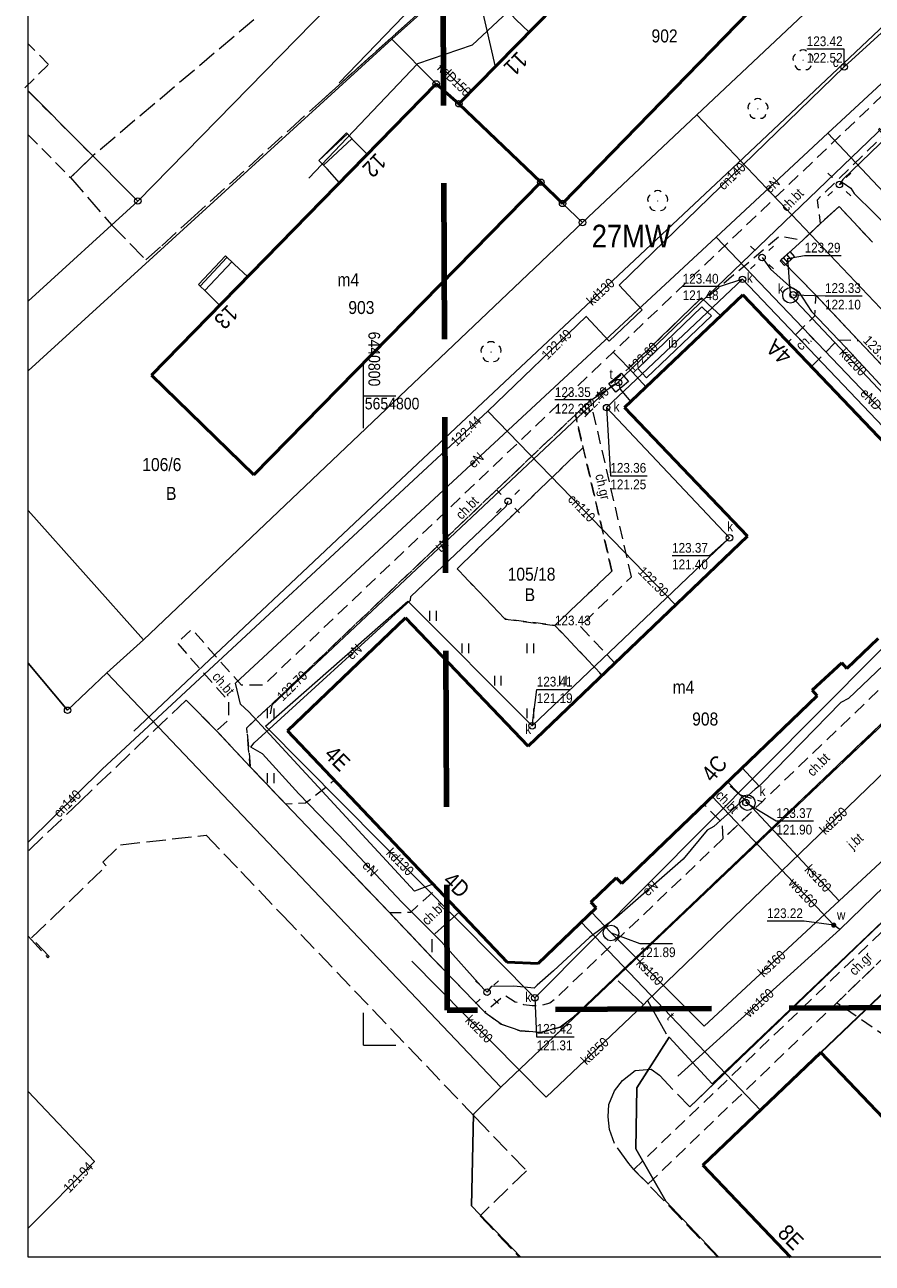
# Model space of a CAD drawing. Extents: x 6439600 to 6443631, y 5654340 to 5654937.
# Tile 26 of 54: x 6440774 to 6440839, y 5654733 to 5654829. Entities that reach past the tile are written whole.
import ezdxf
from ezdxf.enums import TextEntityAlignment as Align

# ---------------------------------------------------------------- set-up
doc = ezdxf.new("R2010")
doc.units = 0
doc.header["$MEASUREMENT"] = 0
for name, pattern in [('1.0_0.5', [1.5, 1, -0.5]), ('1.5_0.5', [2, 1.5, -0.5]), ('2', [0.9, 0.6, -0.3]), ('219-500', [0]), ('PRZER2-1', [3, 2, -1]), ('PRZER3-1', [4, 3, -1])]:
    doc.linetypes.add(name, pattern=pattern)
doc.layers.get('0').update_dxf_attribs({"color": 2, "linetype": 'CONTINUOUS', "lineweight": 5})
for name, color, linetype, lineweight in [('1ramki', 7, 'PRZER2-1', 18), ('Warstwa 63', 7, 'CONTINUOUS', 0), ('z - MPZT', 121, 'PRZER3-1', 18)]:
    doc.layers.add(name, color=color, linetype=linetype, lineweight=lineweight)
for name, color, linetype in [('202-punkt graniczny', 7, 'CONTINUOUS'), ('203-punkt graniczny', 7, 'CONTINUOUS'), ('210-oznaczenie konturu użytku gruntowego', 7, 'CONTINUOUS'), ('211-numer działki ewidencyjnej', 7, 'CONTINUOUS'), ('218-kontur użytku gruntowego', 7, 'CONTINUOUS'), ('219-działka ewidencyjna', 7, 'CONTINUOUS'), ('238-Punkt adresowy budynku', 7, 'CONTINUOUS'), ('312-budynek ewidencyjny', 7, 'CONTINUOUS'), ('312-oznaczenie budynku ewidencyjnego', 7, 'CONTINUOUS'), ('312-oznaczenie budynku ewidencyjnego-Atr117', 7, 'CONTINUOUS'), ('352-schody', 7, 'CONTINUOUS'), ('chodnik', 7, 'CONTINUOUS'), ('chodnik-Atr17', 7, 'CONTINUOUS'), ('drzewo liściaste', 7, 'CONTINUOUS'), ('inna budowla', 7, 'CONTINUOUS'), ('inna budowla-Atr17', 7, 'CONTINUOUS'), ('jezdnia', 7, 'CONTINUOUS'), ('jezdnia-Atr17', 7, 'CONTINUOUS'), ('komora podziemna', 7, 'CONTINUOUS'), ('kratka ściekowa', 7, 'CONTINUOUS'), ('krawężnik', 7, 'CONTINUOUS'), ('latarnia', 7, 'CONTINUOUS'), ('ogrodzenie trwałe', 7, 'CONTINUOUS'), ('pikieta sztuczna', 7, 'CONTINUOUS'), ('pikieta sztuczna-Atr2', 7, 'CONTINUOUS'), ('plac gier i zabaw', 7, 'CONTINUOUS'), ('przewód ciepłowniczy', 7, 'CONTINUOUS'), ('przewód ciepłowniczy-Atr1', 7, 'CONTINUOUS'), ('przewód elektroenergetyczny podziemny', 7, 'CONTINUOUS'), ('przewód elektroenergetyczny podziemny-Atr1', 7, 'CONTINUOUS'), ('przewód kanalizacyjny', 7, 'CONTINUOUS'), ('przewód kanalizacyjny-Atr1', 7, 'CONTINUOUS'), ('przewód telekomunikacyjny podziemny', 7, 'CONTINUOUS'), ('przewód telekomunikacyjny podziemny-Atr1', 7, 'CONTINUOUS'), ('przewód wodociągowy', 7, 'CONTINUOUS'), ('przewód wodociągowy-Atr1', 7, 'CONTINUOUS'), ('rzedna', 7, 'CONTINUOUS'), ('rzedna-Atr2', 7, 'CONTINUOUS'), ('rzedna-Atr3', 7, 'CONTINUOUS'), ('studnia kanalizacyjna', 7, 'CONTINUOUS'), ('studnia kanalizacyjna-Atr17', 7, 'CONTINUOUS'), ('taras', 7, 'CONTINUOUS'), ('trawnik', 7, 'CONTINUOUS'), ('właz do komory lub kanału - okrągły', 7, 'CONTINUOUS'), ('właz do komory lub kanału - okrągły-Atr17', 7, 'CONTINUOUS'), ('Zakres', 7, 'CONTINUOUS'), ('zasuwa lub zawór', 7, 'CONTINUOUS'), ('zasuwa lub zawór-Atr17', 7, 'CONTINUOUS')]:
    doc.layers.add(name, color=color, linetype=linetype)
doc.styles.add('MapaZas', font='geodezja.shx', dxfattribs={"width": 0.9})
doc.linetypes.add('902-500', pattern='A,3.75,0,[1,ksztalty.shx,S=0.5,R=0,X=0,Y=0],3.75', length=7.5)
doc.linetypes.add('OLZ', pattern='A,3,-1,[36,msgB.shx,S=0.008,R=0,X=-0.5,Y=0],3', length=7)

# ---------------------------------------------------------------- blocks, each defined once
blk = doc.blocks.new('202')
at = {"color": 0, "linetype": 'Continuous', "lineweight": 0}
blk.add_circle((0, 0), 0.25, dxfattribs=at)
blk = doc.blocks.new('203')
at = {"linetype": 'Continuous', "lineweight": 0}
h = blk.add_hatch(color=0, dxfattribs=at)
edge = h.paths.add_edge_path()
edge.add_arc((0, 0), 0.045, 0, 360)
blk = doc.blocks.new('OP021')
at = {"linetype": 'Continuous', "lineweight": 13}
h = blk.add_hatch(color=0, dxfattribs=at)
edge = h.paths.add_edge_path()
edge.add_arc((0, 0), 0.05, 0, 360)
at = {"color": 0, "linetype": 'Continuous', "lineweight": 13}
for centre, start, end in [((-0.38, 0.124), 121.308, 202.548), ((0, 0.4), 49.272, 130.728), ((0.38, 0.124), 337.452, 58.692), ((-0.235, -0.324), 193.221, 274.871), ((0.235, -0.324), 265.129, 346.779)]:
    blk.add_arc(centre, 0.4, start, end, dxfattribs=at)
blk = doc.blocks.new('PW01')
at = {"linetype": 'Continuous', "lineweight": 13}
h = blk.add_hatch(color=0, dxfattribs=at)
edge = h.paths.add_edge_path()
edge.add_arc((0, 0), 0.045, 0, 360)
blk = doc.blocks.new('SM01')
at = {"color": 0, "linetype": 'Continuous', "lineweight": 13}
for p, q in [((-0.53, 0.531), (-0.883, 0.884)), ((0.531, 0.531), (0.884, 0.884)), ((-0.53, -0.53), (-0.883, -0.883)), ((0.531, -0.53), (0.884, -0.883))]:
    blk.add_line(p, q, dxfattribs=at)
blk.add_circle((0, 0), 0.25, dxfattribs=at)
blk = doc.blocks.new('US15')
at = {"color": 0, "linetype": 'Continuous', "lineweight": 13}
blk.add_circle((0, 0), 0.25, dxfattribs=at)
blk = doc.blocks.new('US22')
at = {"color": 0, "linetype": 'Continuous', "lineweight": 13}
blk.add_circle((0, 0), 0.25, dxfattribs=at)
blk = doc.blocks.new('US05')
at = {"color": 0, "linetype": 'Continuous', "lineweight": 13}
for p, q in [((-0.525, -0.25), (-0.525, 0.25)), ((-0.525, 0.25), (-0.175, 0.25)), ((-0.175, -0.25), (-0.175, 0.25)), ((-0.175, 0.25), (0.175, 0.25)), ((0.175, -0.25), (0.175, 0.25)), ((0.175, 0.25), (0.525, 0.25)), ((0.525, -0.25), (0.525, 0.25)), ((-0.525, -0.25), (-0.175, -0.25)), ((-0.175, -0.25), (0.175, -0.25)), ((0.175, -0.25), (0.525, -0.25))]:
    blk.add_line(p, q, dxfattribs=at)
blk = doc.blocks.new('US25')
at = {"linetype": 'Continuous', "lineweight": 0}
h = blk.add_hatch(color=0, dxfattribs=at)
edge = h.paths.add_edge_path()
edge.add_arc((0, 0), 0.2, 0, 360)
blk = doc.blocks.new('TU04')
at = {"color": 0, "linetype": 'Continuous', "lineweight": 13}
for p, q in [((0, 0), (0, 0.75)), ((0.5, 0), (0.5, 0.75))]:
    blk.add_line(p, q, dxfattribs=at)

msp = doc.modelspace()

# ---------------------------------------------------------------- linework, layer by layer
at = {"color": 0, "lineweight": 13}
for p, q in [((6440800, 5654797.5), (6440800, 5654802.5)), ((6440800, 5654797.5), (6440800, 5654802.5)), ((6440800, 5654797.5), (6440800, 5654802.5)), ((6440800, 5654800), (6440802.5, 5654800)), ((6440800, 5654800), (6440802.5, 5654800)), ((6440800, 5654800), (6440802.5, 5654800)), ((6440800, 5654750), (6440800, 5654752.5)), ((6440800, 5654750), (6440800, 5654752.5)), ((6440800, 5654750), (6440802.5, 5654750)), ((6440800, 5654750), (6440802.5, 5654750))]:
    msp.add_line(p, q, dxfattribs=at)
at = {"layer": '1ramki', "color": 0, "linetype": 'Continuous', "lineweight": 13}
msp.add_lwpolyline([(6441061.201, 5654733.678), (6440774.191, 5654733.678), (6440774.191, 5654936.883), (6441061.201, 5654936.883)], close=True, dxfattribs=at)
at = {"layer": '218-kontur użytku gruntowego', "color": 3, "linetype": 'Continuous', "lineweight": 13, "flags": 128}
for points in [[(6440782.63, 5654815), (6440820.5, 5654853.67)], [(6440820.5, 5654853.67), (6440782.63, 5654815)], [(6440825.74, 5654848.51), (6440802.18, 5654827.46)], [(6440802.18, 5654827.46), (6440825.74, 5654848.51)], [(6440810.59, 5654746.77), (6440855.91, 5654789.81)], [(6440855.91, 5654789.81), (6440810.59, 5654746.77)], [(6440826.87, 5654747.04), (6440863.53, 5654781.95)], [(6440863.53, 5654781.95), (6440826.87, 5654747.04)], [(6440783.06, 5654781.22), (6440780.25, 5654778.67)], [(6440780.25, 5654778.67), (6440783.06, 5654781.22)], [(6440780.25, 5654778.67), (6440777.22, 5654775.79)], [(6440777.22, 5654775.79), (6440780.25, 5654778.67)], [(6440821.05, 5654746.72), (6440823.54, 5654750.63)], [(6440823.54, 5654750.63), (6440821.05, 5654746.72)], [(6440823.54, 5654750.63), (6440826.87, 5654747.04)], [(6440826.87, 5654747.04), (6440823.54, 5654750.63)], [(6440808.48, 5654744.69), (6440810.59, 5654746.77)], [(6440810.59, 5654746.77), (6440808.48, 5654744.69)], [(6440820.98, 5654742.04), (6440821.05, 5654746.72)], [(6440821.05, 5654746.72), (6440820.98, 5654742.04)], [(6440808.32, 5654737.65), (6440808.48, 5654744.69)], [(6440808.48, 5654744.69), (6440808.32, 5654737.65)], [(6440823.28, 5654738), (6440820.98, 5654742.04)], [(6440820.98, 5654742.04), (6440823.28, 5654738)]]:
    msp.add_lwpolyline(points, dxfattribs=at)
at = {"layer": '218-kontur użytku gruntowego', "color": 3, "linetype": 'Continuous', "lineweight": 13}
for points in [[(6440774.191, 5654801.927), (6440802.18, 5654827.46)], [(6440802.18, 5654827.46), (6440774.191, 5654801.927)], [(6440782.63, 5654815), (6440774.191, 5654807.279)], [(6440774.191, 5654807.279), (6440782.63, 5654815)], [(6440783.06, 5654781.22), (6440774.191, 5654791.166)], [(6440774.191, 5654791.166), (6440783.06, 5654781.22)], [(6440774.191, 5654779.418), (6440777.22, 5654775.79)], [(6440777.22, 5654775.79), (6440774.191, 5654779.418)], [(6440808.32, 5654737.65), (6440812.126, 5654733.678)], [(6440812.126, 5654733.678), (6440808.32, 5654737.65)], [(6440823.28, 5654738), (6440827.366, 5654733.678)], [(6440827.366, 5654733.678), (6440823.28, 5654738)]]:
    msp.add_lwpolyline(points, dxfattribs=at)
at = {"layer": '219-działka ewidencyjna', "color": 3, "linetype": '219-500', "lineweight": 13, "flags": 128}
for points in [[(6440820.5, 5654853.67), (6440782.63, 5654815)], [(6440825.74, 5654848.51), (6440802.18, 5654827.46)], [(6440825.68, 5654821.64), (6440839.94, 5654835.08)], [(6440805.61, 5654824.01), (6440802.18, 5654827.46)], [(6440805.61, 5654824.01), (6440807.36, 5654822.49)], [(6440807.36, 5654822.49), (6440813.66, 5654816.44)], [(6440825.68, 5654821.64), (6440816.87, 5654813.34)], [(6440855.91, 5654789.81), (6440825.68, 5654821.64)], [(6440813.66, 5654816.44), (6440815.34, 5654814.82)], [(6440816.87, 5654813.34), (6440815.34, 5654814.82)], [(6440813.18, 5654809.84), (6440816.87, 5654813.34)], [(6440783.06, 5654781.22), (6440813.18, 5654809.84)], [(6440855.91, 5654789.81), (6440810.59, 5654746.77)], [(6440863.53, 5654781.95), (6440826.87, 5654747.04)], [(6440780.25, 5654778.67), (6440783.06, 5654781.22)], [(6440780.25, 5654778.67), (6440777.22, 5654775.79)], [(6440810.59, 5654746.77), (6440780.25, 5654778.67)], [(6440823.54, 5654750.63), (6440821.05, 5654746.72)], [(6440826.87, 5654747.04), (6440823.54, 5654750.63)], [(6440810.59, 5654746.77), (6440808.48, 5654744.69)], [(6440821.05, 5654746.72), (6440820.98, 5654742.04)], [(6440808.48, 5654744.69), (6440808.32, 5654737.65)], [(6440820.98, 5654742.04), (6440823.28, 5654738)]]:
    msp.add_lwpolyline(points, dxfattribs=at)
at = {"layer": '219-działka ewidencyjna', "color": 3, "linetype": '219-500', "lineweight": 13}
for points in [[(6440774.191, 5654801.927), (6440802.18, 5654827.46)], [(6440774.191, 5654823.477), (6440782.63, 5654815)], [(6440782.63, 5654815), (6440774.191, 5654807.279)], [(6440783.06, 5654781.22), (6440774.191, 5654791.166)], [(6440777.22, 5654775.79), (6440774.191, 5654779.418)], [(6440808.32, 5654737.65), (6440812.126, 5654733.678)], [(6440823.28, 5654738), (6440827.366, 5654733.678)]]:
    msp.add_lwpolyline(points, dxfattribs=at)
at = {"layer": '312-budynek ewidencyjny', "color": 7, "linetype": 'Continuous', "lineweight": 50, "flags": 128}
for points in [[(6440807.36, 5654822.49), (6440829.43, 5654844.97)], [(6440837.38, 5654837.46), (6440815.34, 5654814.82)], [(6440783.68, 5654801.58), (6440805.61, 5654824.01)], [(6440805.61, 5654824.01), (6440807.36, 5654822.49)], [(6440813.66, 5654816.44), (6440807.36, 5654822.49)], [(6440807.36, 5654822.49), (6440813.66, 5654816.44)], [(6440813.66, 5654816.44), (6440791.55, 5654793.93)], [(6440815.34, 5654814.82), (6440813.66, 5654816.44)], [(6440820.12, 5654799.09), (6440829.23, 5654807.77)], [(6440829.23, 5654807.77), (6440846.27, 5654789.93)], [(6440791.55, 5654793.93), (6440783.68, 5654801.58)], [(6440829.59, 5654789.19), (6440820.12, 5654799.09)], [(6440812.68, 5654773.04), (6440829.59, 5654789.19)], [(6440794.15, 5654774.2), (6440803.25, 5654782.9)], [(6440803.25, 5654782.9), (6440812.68, 5654773.04)], [(6440839.65, 5654781.33), (6440837.23, 5654779.02)], [(6440836.84, 5654779.44), (6440834.56, 5654777.33)], [(6440837.23, 5654779.02), (6440836.84, 5654779.44)], [(6440834.95, 5654776.91), (6440819.89, 5654762.46)], [(6440834.56, 5654777.33), (6440834.95, 5654776.91)], [(6440811.06, 5654756.41), (6440794.15, 5654774.2)], [(6440819.46, 5654762.89), (6440817.51, 5654761.01)], [(6440819.89, 5654762.46), (6440819.46, 5654762.89)], [(6440817.93, 5654760.57), (6440813.45, 5654756.3)], [(6440817.51, 5654761.01), (6440817.93, 5654760.57)], [(6440813.45, 5654756.3), (6440811.06, 5654756.41)], [(6440826.13, 5654740.77), (6440835.22, 5654749.44)], [(6440835.22, 5654749.44), (6440850.72, 5654733.22)]]:
    msp.add_lwpolyline(points, dxfattribs=at)
at = {"layer": '312-budynek ewidencyjny', "color": 7, "linetype": 'Continuous', "lineweight": 50}
msp.add_lwpolyline([(6440832.896, 5654733.678), (6440826.13, 5654740.77)], dxfattribs=at)
at = {"layer": '352-schody', "color": 7, "linetype": 'Continuous', "lineweight": 13, "flags": 128}
for points in [[(6440814.89, 5654830.15), (6440812.76, 5654827.99), (6440811.75, 5654828.97), (6440811.14, 5654829.61), (6440813.23, 5654831.75), (6440813.87, 5654831.1)], [(6440814.89, 5654830.15), (6440812.76, 5654827.99), (6440811.75, 5654828.97), (6440811.14, 5654829.61), (6440813.23, 5654831.75), (6440813.87, 5654831.1)], [(6440800.31, 5654818.59), (6440798.16, 5654816.39), (6440797.21, 5654817.48), (6440796.57, 5654818.13), (6440798.7, 5654820.25), (6440799.29, 5654819.61)], [(6440800.31, 5654818.59), (6440798.16, 5654816.39), (6440797.21, 5654817.48), (6440796.57, 5654818.13), (6440798.7, 5654820.25), (6440799.29, 5654819.61)], [(6440791.1, 5654809.17), (6440788.94, 5654806.96), (6440787.94, 5654807.95), (6440787.29, 5654808.57), (6440789.37, 5654810.77), (6440790.04, 5654810.14)], [(6440791.1, 5654809.17), (6440788.94, 5654806.96), (6440787.94, 5654807.95), (6440787.29, 5654808.57), (6440789.37, 5654810.77), (6440790.04, 5654810.14)]]:
    msp.add_lwpolyline(points, close=True, dxfattribs=at)
for points in [[(6440798.782, 5654820.161), (6440796.574, 5654818.126)], [(6440799.121, 5654819.794), (6440796.925, 5654817.77)], [(6440789.494, 5654810.654), (6440787.419, 5654808.447)], [(6440789.858, 5654810.311), (6440787.781, 5654808.102)]]:
    msp.add_lwpolyline(points, dxfattribs=at)
at = {"layer": 'chodnik', "color": 7, "linetype": '1.0_0.5', "lineweight": 13}
for p, q in [((6440863.75, 5654781.57), (6440820.82, 5654740.43)), ((6440836.46, 5654753.28), (6440848.14, 5654764.48)), ((6440821.92, 5654739.32), (6440836.46, 5654753.28)), ((6440820.82, 5654740.43), (6440821.92, 5654739.32))]:
    msp.add_line(p, q, dxfattribs=at)
at = {"layer": 'chodnik', "color": 7, "linetype": '1.0_0.5', "lineweight": 13, "flags": 128}
for points in [[(6440845.37, 5654825.95), (6440844.22, 5654827.18), (6440819.24, 5654803.37), (6440820.44, 5654802.12), (6440823.41, 5654804.99), (6440826.05, 5654807.55), (6440826.23, 5654807.38), (6440832.06, 5654812.32), (6440833.85, 5654811.99), (6440835.21, 5654813.28), (6440834.96, 5654815.09), (6440840.07, 5654820.07), (6440839.68, 5654820.5)], [(6440836.53, 5654804.3), (6440838.12, 5654804.27), (6440834.85, 5654807.74), (6440834.73, 5654806.14), (6440832.71, 5654804.13), (6440834.5, 5654802.24)], [(6440820.44, 5654802.12), (6440819.24, 5654803.37), (6440792.31, 5654777.73), (6440790.6, 5654777.73), (6440786.79, 5654782.03), (6440785.65, 5654780.98), (6440789.62, 5654776.49), (6440789.62, 5654775.04), (6440788.69, 5654774.21), (6440791.28, 5654771.45), (6440791.02, 5654774.43), (6440816.33, 5654798.55), (6440817.49, 5654799.66)], [(6440820.65, 5654786.07), (6440817.49, 5654799.66), (6440816.33, 5654798.55), (6440819.14, 5654786.5), (6440814.75, 5654782.33), (6440818.38, 5654778.49), (6440819.37, 5654779.43), (6440816.68, 5654782.27)], [(6440851.55, 5654788.75), (6440851.13, 5654790.25), (6440850.04, 5654791.6), (6440848.61, 5654790.18), (6440849.36, 5654789.17), (6440849.54, 5654787.84), (6440849.14, 5654786.58), (6440848.05, 5654785.33), (6440830.7, 5654768.75), (6440827.69, 5654765.89), (6440814.85, 5654753.65), (6440814.36, 5654753.24), (6440813.67, 5654753.04), (6440813, 5654753.03), (6440812.35, 5654753.12), (6440811.69, 5654753.33), (6440810.87, 5654753.84), (6440809.34, 5654752.54), (6440810.6, 5654751.63), (6440812.07, 5654751.11), (6440813.64, 5654750.99), (6440815.16, 5654751.39), (6440816.09, 5654752.08), (6440849.49, 5654783.9), (6440851.44, 5654785.75), (6440851.79, 5654787.2)], [(6440829, 5654769.29), (6440827.98, 5654770.21), (6440826.24, 5654768.54), (6440827.63, 5654767.12), (6440827.69, 5654765.89), (6440830.7, 5654768.75)], [(6440807.4, 5654760.27), (6440805.67, 5654762.09), (6440803.62, 5654760.22), (6440802.03, 5654760.19), (6440805.28, 5654756.77), (6440805.3, 5654758.4)]]:
    msp.add_lwpolyline(points, close=True, dxfattribs=at)
at = {"layer": 'chodnik', "color": 7, "linetype": '1.0_0.5', "lineweight": 13}
msp.add_lwpolyline([(6440774.191, 5654820.099), (6440777.44, 5654816.8), (6440779.16, 5654818.47), (6440773.92, 5654823.71), (6440775.75, 5654825.51), (6440774.191, 5654827.105)], dxfattribs=at)
at = {"layer": 'inna budowla', "color": 7, "linetype": 'Continuous', "lineweight": 13, "flags": 128}
msp.add_lwpolyline([(6440826.05, 5654807.55), (6440820.44, 5654802.12), (6440821.78, 5654800.67), (6440827.54, 5654806.16), (6440826.56, 5654807.06)], close=True, dxfattribs=at)
at = {"layer": 'jezdnia', "color": 7, "linetype": '1.5_0.5', "lineweight": 13}
for points in [[(6440797.68, 5654834.12), (6440779.16, 5654818.47), (6440777.44, 5654816.8), (6440780.62, 5654813.15), (6440783.24, 5654810.47), (6440784.47, 5654811.56), (6440786.72, 5654813.61), (6440794.36, 5654820.54), (6440796.54, 5654822.51), (6440807.99, 5654832.85)], [(6440827.298, 5654733.678), (6440821.92, 5654739.32), (6440820.82, 5654740.43), (6440820.43, 5654740.89), (6440819.33, 5654742.43), (6440818.95, 5654743.52), (6440818.84, 5654744.5), (6440818.89, 5654745.43), (6440819.34, 5654746.49), (6440819.95, 5654747.29), (6440820.93, 5654748.06), (6440822.15, 5654748.15), (6440822.8, 5654747.69), (6440825.13, 5654745.26), (6440857.05, 5654775.88), (6440863.34, 5654782), (6440876.93, 5654794.93), (6440886.81, 5654804.24), (6440910.98, 5654827.37), (6440912.97, 5654829.21)], [(6440839.2, 5654811.82), (6440836.63, 5654814.58), (6440835.21, 5654813.28), (6440833.85, 5654811.99), (6440832.18, 5654810.47), (6440834.85, 5654807.74), (6440838.12, 5654804.27), (6440842.88, 5654799.25)], [(6440849.53, 5654783.86), (6440816.09, 5654752.08), (6440815.16, 5654751.39), (6440813.64, 5654750.99), (6440812.07, 5654751.11), (6440810.6, 5654751.63), (6440809.34, 5654752.54), (6440805.28, 5654756.77), (6440802.03, 5654760.19), (6440797.25, 5654765.18), (6440793.99, 5654768.59), (6440791.28, 5654771.45), (6440788.69, 5654774.21), (6440786.35, 5654776.58), (6440778.21, 5654768.8), (6440774.191, 5654764.958)], [(6440774.191, 5654758.389), (6440775.7, 5654756.73), (6440775.81, 5654756.83), (6440774.45, 5654758.28), (6440780.19, 5654763.81), (6440779.92, 5654764.09), (6440781.3, 5654765.43), (6440787.88, 5654766.18), (6440790.56, 5654763.38), (6440793.8, 5654759.98), (6440804.85, 5654748.41), (6440808.64, 5654744.43), (6440812.57, 5654740.34), (6440808.98, 5654736.87), (6440812.027, 5654733.678)]]:
    msp.add_lwpolyline(points, dxfattribs=at)
at = {"layer": 'komora podziemna', "color": 32, "linetype": 'Continuous', "lineweight": 13, "flags": 128}
for points in [[(6440833.49, 5654807.72), (6440833.43, 5654807.49), (6440833.3, 5654807.31), (6440833.11, 5654807.18), (6440832.88, 5654807.13), (6440832.65, 5654807.19), (6440832.46, 5654807.32), (6440832.33, 5654807.51), (6440832.29, 5654807.74), (6440832.34, 5654807.97), (6440832.47, 5654808.16), (6440832.67, 5654808.29), (6440832.9, 5654808.33), (6440833.13, 5654808.28), (6440833.31, 5654808.15), (6440833.44, 5654807.95)], [(6440830.17, 5654768.67), (6440830.12, 5654768.44), (6440829.98, 5654768.25), (6440829.79, 5654768.13), (6440829.56, 5654768.08), (6440829.33, 5654768.14), (6440829.14, 5654768.27), (6440829.02, 5654768.46), (6440828.97, 5654768.69), (6440829.02, 5654768.92), (6440829.16, 5654769.11), (6440829.35, 5654769.24), (6440829.58, 5654769.28), (6440829.81, 5654769.23), (6440830, 5654769.09), (6440830.12, 5654768.9)], [(6440819.62, 5654758.87), (6440819.67, 5654758.64), (6440819.61, 5654758.41), (6440819.48, 5654758.22), (6440819.29, 5654758.09), (6440819.06, 5654758.05), (6440818.83, 5654758.1), (6440818.64, 5654758.24), (6440818.51, 5654758.43), (6440818.47, 5654758.66), (6440818.52, 5654758.89), (6440818.65, 5654759.08), (6440818.85, 5654759.2), (6440819.08, 5654759.25), (6440819.31, 5654759.19), (6440819.49, 5654759.06)]]:
    msp.add_lwpolyline(points, close=True, dxfattribs=at)
at = {"layer": 'komora podziemna', "color": 30, "linetype": 'Continuous', "lineweight": 13, "flags": 128}
msp.add_lwpolyline([(6440818.9, 5654800.94), (6440819.86, 5654801.75), (6440820.42, 5654801.11), (6440819.44, 5654800.29)], close=True, dxfattribs=at)
at = {"layer": 'krawężnik', "color": 7, "linetype": 'Continuous', "lineweight": 13, "flags": 128}
for points in [[(6440796.54, 5654822.51), (6440807.99, 5654832.85)], [(6440912.97, 5654829.21), (6440910.98, 5654827.37), (6440886.81, 5654804.24), (6440876.93, 5654794.93), (6440863.34, 5654782), (6440857.05, 5654775.88), (6440825.13, 5654745.26)], [(6440839.2, 5654811.82), (6440836.63, 5654814.58), (6440835.21, 5654813.28), (6440833.85, 5654811.99)], [(6440833.85, 5654811.99), (6440832.18, 5654810.47), (6440834.85, 5654807.74), (6440838.12, 5654804.27)], [(6440838.12, 5654804.27), (6440842.88, 5654799.25), (6440846.16, 5654795.77)], [(6440850.04, 5654791.6), (6440851.13, 5654790.25), (6440851.55, 5654788.75), (6440851.79, 5654787.2), (6440851.44, 5654785.75), (6440849.49, 5654783.9), (6440816.09, 5654752.08)], [(6440786.35, 5654776.58), (6440788.69, 5654774.21), (6440791.28, 5654771.45), (6440793.99, 5654768.59), (6440797.25, 5654765.18), (6440802.03, 5654760.19), (6440805.28, 5654756.77), (6440809.34, 5654752.54)]]:
    msp.add_lwpolyline(points, dxfattribs=at)
at = {"layer": 'ogrodzenie trwałe', "color": 7, "linetype": '902-500', "lineweight": 35}
msp.add_lwpolyline([(6440835.22, 5654749.44), (6440849.425, 5654763)], dxfattribs=at)
at = {"layer": 'plac gier i zabaw', "color": 7, "linetype": '1.0_0.5', "lineweight": 13, "flags": 128}
for points in [[(6440819.14, 5654786.5), (6440816.92, 5654796.01), (6440807.21, 5654786.69), (6440810.93, 5654782.8), (6440814.75, 5654782.33)], [(6440857.31, 5654749.56), (6440849.14, 5654762.84), (6440848.14, 5654764.48), (6440836.46, 5654753.28), (6440838.08, 5654752.17), (6440850.88, 5654743.42)]]:
    msp.add_lwpolyline(points, close=True, dxfattribs=at)
at = {"layer": 'przewód ciepłowniczy', "color": 212, "linetype": 'Continuous', "lineweight": 13, "flags": 128}
for points in [[(6440837.03, 5654825.32), (6440855.32, 5654842)], [(6440809.58, 5654798.81), (6440817.15, 5654806.12), (6440818.94, 5654804.22), (6440821.48, 5654806.63), (6440819.71, 5654808.51), (6440837.03, 5654825.32)], [(6440809.58, 5654798.81), (6440824.04, 5654783.9)]]:
    msp.add_lwpolyline(points, dxfattribs=at)
at = {"layer": 'przewód ciepłowniczy', "color": 212, "linetype": 'Continuous', "lineweight": 13}
for points in [[(6440774.191, 5654765.643), (6440779.88, 5654771.26), (6440809.58, 5654798.81)], [(6440774.191, 5654735.925), (6440779.3, 5654741.06), (6440774.191, 5654746.447)]]:
    msp.add_lwpolyline(points, dxfattribs=at)
at = {"layer": 'przewód elektroenergetyczny podziemny', "color": 1, "linetype": 'Continuous', "lineweight": 13, "flags": 128}
for points in [[(6440843.17, 5654859.33), (6440831.1, 5654847.66), (6440828.41, 5654845.73), (6440808.37, 5654827.01), (6440804.17, 5654825.57), (6440795.79, 5654816.77)], [(6440835.77, 5654820.21), (6440871.15, 5654852.98), (6440873.88, 5654853.59)], [(6440855.36, 5654834.45), (6440836.93, 5654816.65), (6440836.66, 5654816.27)], [(6440827.17, 5654812.22), (6440835.77, 5654820.21)], [(6440835.77, 5654820.21), (6440850.03, 5654805.12)], [(6440836.66, 5654816.27), (6440836.94, 5654816.41), (6440837.53, 5654815.99), (6440837.79, 5654815.58), (6440840.94, 5654812.49), (6440849.03, 5654803.98), (6440851.14, 5654801.66), (6440855.35, 5654797.27)], [(6440805.23, 5654762.36), (6440803.94, 5654761.86), (6440792.8, 5654773.92), (6440791.17, 5654775.67), (6440790.53, 5654776.27), (6440790.16, 5654777.87), (6440827.17, 5654812.22)], [(6440841.64, 5654797.08), (6440827.17, 5654812.22)], [(6440830.7, 5654810.65), (6440831.36, 5654809.76), (6440832.82, 5654808.45), (6440833.52, 5654808.04), (6440834.5, 5654806.49), (6440837.12, 5654803.74), (6440842.42, 5654798.05), (6440845.09, 5654795.24), (6440848.2, 5654791.83), (6440848.67, 5654791.45)], [(6440791.33, 5654772.95), (6440791.58, 5654773.28), (6440803.63, 5654784.27), (6440803.65, 5654784.54), (6440810.99, 5654791.5), (6440811.14, 5654791.88)], [(6440843.31, 5654782.62), (6440842.72, 5654781.81), (6440837.37, 5654776.7), (6440836.76, 5654776.39), (6440830.7, 5654770.17), (6440830.49, 5654769.96)], [(6440809.52, 5654754.09), (6440809.27, 5654754.33), (6440806.02, 5654757.96), (6440802.97, 5654761.01), (6440798.09, 5654766.21), (6440795.03, 5654769.36), (6440792.24, 5654772.45), (6440791.33, 5654772.95)], [(6440830.49, 5654769.96), (6440829.18, 5654771.37)], [(6440830.49, 5654769.96), (6440830.17, 5654769.71), (6440826.99, 5654766.84), (6440826.47, 5654766.57), (6440824.63, 5654764.32), (6440819.53, 5654759.87), (6440817.4, 5654758.3), (6440814.64, 5654755.72), (6440813.39, 5654754.64), (6440813.16, 5654754.4), (6440811.59, 5654754.54), (6440809.83, 5654754.52), (6440809.52, 5654754.09)]]:
    msp.add_lwpolyline(points, dxfattribs=at)
at = {"layer": 'przewód kanalizacyjny', "color": 34, "linetype": 'Continuous', "lineweight": 13, "flags": 128}
for points in [[(6440782.31, 5654774.19), (6440803.34, 5654794), (6440828.39, 5654817.51), (6440846.49, 5654834.59), (6440862.14, 5654849.75), (6440873.96, 5654860.69)], [(6440798.13, 5654824.11), (6440808.06, 5654834.41)], [(6440808.06, 5654834.41), (6440810.14, 5654825.32)], [(6440805.88, 5654825.43), (6440808.11, 5654823.25)], [(6440832.65, 5654810.57), (6440832.82, 5654808.45), (6440832.89, 5654807.73)], [(6440832.89, 5654807.73), (6440854.44, 5654784.88)], [(6440851.3, 5654774.7), (6440836.65, 5654761.11)], [(6440843.2, 5654774.04), (6440821.88, 5654753.44)], [(6440829.57, 5654768.68), (6440828.04, 5654770.28)], [(6440836.65, 5654761.11), (6440829.57, 5654768.68)], [(6440836.65, 5654761.11), (6440826.25, 5654751.47)], [(6440819.07, 5654758.65), (6440817.57, 5654760.24)], [(6440826.25, 5654751.47), (6440819.07, 5654758.65)], [(6440814.08, 5654746), (6440803.74, 5654756.47)], [(6440821.56, 5654753.12), (6440819.63, 5654754.97)], [(6440821.56, 5654753.12), (6440814.08, 5654746)], [(6440821.56, 5654753.12), (6440821.88, 5654753.44)], [(6440821.88, 5654753.44), (6440823.31, 5654750.88)]]:
    msp.add_lwpolyline(points, dxfattribs=at)
msp.add_lwpolyline([(6440848.29, 5654788.93), (6440813.2, 5654753.66), (6440792.45, 5654774.58), (6440803.43, 5654784.19), (6440812.99, 5654774.59), (6440828.19, 5654789.07), (6440818.73, 5654799.09), (6440829.19, 5654808.97)], close=True, dxfattribs=at)
at = {"layer": 'przewód telekomunikacyjny podziemny', "color": 30, "linetype": 'Continuous', "lineweight": 13, "flags": 128}
for points in [[(6440819.63, 5654801.05), (6440820.06, 5654801.52), (6440868.15, 5654847.7), (6440868.68, 5654848.05)], [(6440819.66, 5654801.02), (6440819.08, 5654800.75), (6440792.96, 5654776.18), (6440792.83, 5654775.53)], [(6440819.66, 5654801.02), (6440819.74, 5654800.54), (6440820.59, 5654799.54)], [(6440816.77, 5654759.47), (6440830.57, 5654745)]]:
    msp.add_lwpolyline(points, dxfattribs=at)
at = {"layer": 'przewód wodociągowy', "color": 5, "linetype": 'Continuous', "lineweight": 13, "flags": 128}
for points in [[(6440859.71, 5654781.24), (6440836.68, 5654758.92)], [(6440836.68, 5654758.92), (6440836.22, 5654759.25), (6440826.86, 5654769.15)], [(6440836.68, 5654758.92), (6440824.21, 5654747.61)]]:
    msp.add_lwpolyline(points, dxfattribs=at)
at = {"layer": 'rzedna-Atr2', "color": 7, "lineweight": 13, "flags": 128}
for points in [[(6440837.03, 5654825.32), (6440837.03, 5654826.69), (6440834.144, 5654826.69)], [(6440833.1, 5654807.77), (6440835.55, 5654807.69), (6440838.404, 5654807.69)], [(6440819.64, 5654801.02), (6440817.6, 5654799.68), (6440814.746, 5654799.68)], [(6440829.46, 5654768.68), (6440831.8, 5654767.27), (6440834.659, 5654767.27)]]:
    msp.add_lwpolyline(points, dxfattribs=at)
at = {"layer": 'rzedna-Atr2', "color": 34, "lineweight": 13, "flags": 128}
for points in [[(6440832.65, 5654810.57), (6440833.98, 5654810.8), (6440836.802, 5654810.8)], [(6440829.19, 5654808.97), (6440827.47, 5654808.41), (6440824.59, 5654808.41)], [(6440818.73, 5654799.09), (6440819.02, 5654793.85), (6440821.842, 5654793.85)], [(6440828.19, 5654789.07), (6440826.63, 5654787.69), (6440823.771, 5654787.69)], [(6440812.99, 5654774.59), (6440813.35, 5654777.39), (6440815.943, 5654777.39)], [(6440813.2, 5654753.66), (6440813.34, 5654750.66), (6440816.226, 5654750.66)]]:
    msp.add_lwpolyline(points, dxfattribs=at)
at = {"layer": 'rzedna-Atr2', "color": 5, "lineweight": 13, "flags": 128}
msp.add_lwpolyline([(6440836.22, 5654759.25), (6440833.94, 5654759.56), (6440831.086, 5654759.56)], dxfattribs=at)
at = {"layer": 'rzedna-Atr2', "color": 32, "lineweight": 13, "flags": 128}
msp.add_lwpolyline([(6440819.07, 5654758.65), (6440821.28, 5654757.83), (6440823.81, 5654757.83)], dxfattribs=at)
at = {"layer": 'taras', "color": 0, "lineweight": 13}
for p, q in [((6440820.44, 5654802.12), (6440826.05, 5654807.55)), ((6440826.05, 5654807.55), (6440826.56, 5654807.06)), ((6440821.139, 5654802.101), (6440826.052, 5654806.855)), ((6440827.54, 5654806.16), (6440821.78, 5654800.67)), ((6440826.808, 5654806.153), (6440821.803, 5654801.383)), ((6440826.052, 5654806.855), (6440826.218, 5654806.696)), ((6440826.218, 5654806.696), (6440826.808, 5654806.153)), ((6440826.56, 5654807.06), (6440827.54, 5654806.16)), ((6440821.78, 5654800.67), (6440820.44, 5654802.12)), ((6440821.803, 5654801.383), (6440821.139, 5654802.101))]:
    msp.add_line(p, q, dxfattribs=at)
at = {"layer": 'trawnik', "color": 7, "linetype": '1.0_0.5', "lineweight": 13, "flags": 128}
msp.add_lwpolyline([(6440818.38, 5654778.49), (6440814.75, 5654782.33), (6440810.93, 5654782.8), (6440807.21, 5654786.69), (6440816.92, 5654796.01), (6440816.33, 5654798.55), (6440791.02, 5654774.43), (6440791.28, 5654771.45), (6440793.99, 5654768.59), (6440795.55, 5654768.67), (6440797.76, 5654770.4), (6440794.15, 5654774.2), (6440803.25, 5654782.9), (6440812.68, 5654773.04)], close=True, dxfattribs=at)
at = {"layer": 'Zakres', "color": 221, "linetype": '2', "lineweight": 140, "ltscale": 20, "flags": 128}
msp.add_lwpolyline([(6441020.39, 5654892.11), (6440805.9, 5654889.86), (6440806.46, 5654752.7), (6441021.62, 5654754.02)], close=True, dxfattribs=at)

# ---------------------------------------------------------------- block references
at = {"layer": '202-punkt graniczny', "color": 3, "linetype": 'Continuous', "lineweight": 13}
for p in [(6440805.61, 5654824.01), (6440807.36, 5654822.49), (6440813.66, 5654816.44), (6440782.63, 5654815), (6440815.34, 5654814.82), (6440816.87, 5654813.34), (6440777.22, 5654775.79)]:
    msp.add_blockref('202', p, dxfattribs=at)
at = {"layer": '203-punkt graniczny', "color": 3, "linetype": 'Continuous', "lineweight": 13}
for p in [(6440802.18, 5654827.46), (6440825.68, 5654821.64), (6440813.18, 5654809.84), (6440783.06, 5654781.22), (6440780.25, 5654778.67), (6440823.54, 5654750.63), (6440826.87, 5654747.04), (6440810.59, 5654746.77), (6440821.05, 5654746.72), (6440808.48, 5654744.69), (6440820.98, 5654742.04), (6440808.32, 5654737.65), (6440823.28, 5654738)]:
    msp.add_blockref('203', p, dxfattribs=at)
at = {"layer": 'drzewo liściaste', "color": 94, "linetype": 'Continuous', "lineweight": 13}
for p in [(6440833.86, 5654825.84), (6440830.38, 5654822.09), (6440822.67, 5654815), (6440809.83, 5654803.37)]:
    msp.add_blockref('OP021', p, dxfattribs=at)
at = {"layer": 'kratka ściekowa', "color": 34, "linetype": 'Continuous', "lineweight": 13, "rotation": 42.069}
msp.add_blockref('US05', (6440832.65, 5654810.57), dxfattribs=at)
at = {"layer": 'latarnia', "color": 7, "linetype": 'Continuous', "lineweight": 13}
for p in [(6440836.66, 5654816.27), (6440830.7, 5654810.65), (6440811.14, 5654791.88), (6440809.52, 5654754.09)]:
    msp.add_blockref('SM01', p, dxfattribs=at)
at = {"layer": 'pikieta sztuczna', "color": 7, "linetype": 'Continuous', "lineweight": 13}
for p in [(6440838.12, 5654804.27), (6440814.75, 5654782.33)]:
    msp.add_blockref('PW01', p, dxfattribs=at)
at = {"layer": 'rzedna', "color": 6, "linetype": 'Continuous', "lineweight": 13}
msp.add_blockref('PW01', (6440837.03, 5654825.32), dxfattribs=at)
at = {"layer": 'rzedna', "color": 34, "linetype": 'Continuous', "lineweight": 13}
for p in [(6440832.65, 5654810.57), (6440829.19, 5654808.97), (6440833.1, 5654807.77), (6440818.73, 5654799.09), (6440828.19, 5654789.07), (6440812.99, 5654774.59), (6440829.46, 5654768.68), (6440819.07, 5654758.65), (6440813.2, 5654753.66)]:
    msp.add_blockref('PW01', p, dxfattribs=at)
at = {"layer": 'rzedna', "color": 212, "linetype": 'Continuous', "lineweight": 13}
for p in [(6440817.15, 5654806.12), (6440809.58, 5654798.81), (6440824.04, 5654783.9), (6440779.3, 5654741.06)]:
    msp.add_blockref('PW01', p, dxfattribs=at)
at = {"layer": 'rzedna', "color": 30, "linetype": 'Continuous', "lineweight": 13}
for p in [(6440820.06, 5654801.52), (6440819.08, 5654800.75), (6440819.64, 5654801.02), (6440792.96, 5654776.18)]:
    msp.add_blockref('PW01', p, dxfattribs=at)
at = {"layer": 'rzedna', "color": 5, "linetype": 'Continuous', "lineweight": 13}
msp.add_blockref('PW01', (6440836.22, 5654759.25), dxfattribs=at)
at = {"layer": 'studnia kanalizacyjna', "color": 34, "linetype": 'Continuous', "lineweight": 13}
for p in [(6440829.19, 5654808.97), (6440818.73, 5654799.09), (6440828.19, 5654789.07), (6440812.99, 5654774.59), (6440813.2, 5654753.66)]:
    msp.add_blockref('US15', p, dxfattribs=at)
at = {"layer": 'trawnik', "color": 7, "linetype": 'Continuous', "lineweight": 13}
for p in [(6440805.119, 5654782.689), (6440807.619, 5654780.189), (6440812.619, 5654780.189), (6440810.119, 5654777.689), (6440815.119, 5654777.689), (6440792.619, 5654775.189), (6440812.619, 5654775.189), (6440792.619, 5654770.189)]:
    msp.add_blockref('TU04', p, dxfattribs=at)
at = {"layer": 'właz do komory lub kanału - okrągły', "color": 7, "linetype": 'Continuous', "lineweight": 13}
for p in [(6440837.03, 5654825.32), (6440833.1, 5654807.77), (6440819.64, 5654801.02), (6440829.46, 5654768.68)]:
    msp.add_blockref('US22', p, dxfattribs=at)
at = {"layer": 'zasuwa lub zawór', "color": 5, "linetype": 'Continuous', "lineweight": 13}
msp.add_blockref('US25', (6440836.22, 5654759.25), dxfattribs=at)

# ---------------------------------------------------------------- texts
at = {"layer": '210-oznaczenie konturu użytku gruntowego', "color": 3, "linetype": 'Continuous', "lineweight": 13, "style": 'MapaZas', "width": 0.9}
for p in [(6440784.8, 5654791.99), (6440812.42, 5654784.192)]:
    msp.add_text('B', height=1, dxfattribs=at).set_placement(p)
at = {"layer": '211-numer działki ewidencyjnej', "color": 3, "linetype": 'Continuous', "lineweight": 13, "style": 'MapaZas', "width": 0.9}
for s, p in [('106/6', (6440782.97, 5654794.21)), ('105/18', (6440811.11, 5654785.77))]:
    msp.add_text(s, height=1, dxfattribs=at).set_placement(p)
at = {"layer": '238-Punkt adresowy budynku', "color": 7, "linetype": 'Continuous', "lineweight": 13, "style": 'MapaZas', "width": 0.9}
for s, rotation, p in [('11', -134.467, (6440811.3, 5654825.99)), ('12', -134.353, (6440800.41, 5654818.18)), ('13', -134.353, (6440788.99, 5654806.5)), ('4A', 496.497, (6440832.43, 5654803.83)), ('4E', 314.995, (6440797.56, 5654771.65)), ('4C', 50.191, (6440827.5, 5654770.92)), ('4D', 317.04, (6440806.75, 5654761.9)), ('8E', 314.966, (6440832.48, 5654734.79))]:
    msp.add_text(s, height=1.25, rotation=rotation, dxfattribs=at).set_placement(p, align=Align.CENTER)
at = {"layer": '312-oznaczenie budynku ewidencyjnego', "color": 7, "linetype": 'Continuous', "lineweight": 13, "style": 'MapaZas', "width": 0.9}
for s, p in [('902', (6440822.19, 5654828.21)), ('903', (6440798.84, 5654807.3)), ('908', (6440825.32, 5654775.62))]:
    msp.add_text(s, height=1, dxfattribs=at).set_placement(p, align=Align.TOP_LEFT)
at = {"layer": '312-oznaczenie budynku ewidencyjnego-Atr117', "color": 7, "lineweight": 13, "style": 'MapaZas', "width": 0.9}
msp.add_text('m4', height=1, dxfattribs=at).set_placement((6440798, 5654809.44), align=Align.TOP_LEFT)
msp.add_text('m4', height=1, dxfattribs=at).set_placement((6440823.82, 5654777.08))
at = {"layer": 'chodnik-Atr17', "color": 7, "lineweight": 13, "style": 'MapaZas', "width": 0.9}
for s, rotation, p in [('ch.bt', 45.535, (6440833.02, 5654815.08)), ('ch.i', 41.751, (6440833.98, 5654804.19)), ('ch.gr', 283.118, (6440818.44, 5654793)), ('ch.bt', 45.434, (6440807.98, 5654791.38)), ('ch.bt', 310.167, (6440789.22, 5654777.84)), ('ch.bt', 45.43, (6440835.03, 5654771.61)), ('ch.bt', 314.209, (6440828.02, 5654768.74)), ('ch.bt', 43.926, (6440805.37, 5654760.14)), ('ch.gr', 45.218, (6440838.29, 5654756.29))]:
    msp.add_text(s, height=0.75, rotation=rotation, dxfattribs=at).set_placement(p, align=Align.MIDDLE_CENTER)
at = {"layer": 'inna budowla-Atr17', "color": 7, "lineweight": 13, "style": 'MapaZas', "width": 0.9}
msp.add_text('ib', height=0.75, dxfattribs=at).set_placement((6440823.83, 5654804.09), align=Align.MIDDLE_CENTER)
at = {"layer": 'jezdnia-Atr17', "color": 7, "lineweight": 13, "style": 'MapaZas', "width": 0.9}
msp.add_text('j.bt', height=0.75, rotation=41.987, dxfattribs=at).set_placement((6440837.87, 5654765.72), align=Align.MIDDLE_CENTER)
at = {"layer": 'pikieta sztuczna-Atr2', "color": 7, "lineweight": 13, "style": 'MapaZas', "width": 0.9}
msp.add_text('123.32', height=0.75, rotation=314.531, dxfattribs=at).set_placement((6440838.43, 5654804.2))
msp.add_text('123.43', height=0.75, dxfattribs=at).set_placement((6440814.75, 5654782.33))
at = {"layer": 'przewód ciepłowniczy-Atr1', "color": 212, "lineweight": 13, "style": 'MapaZas', "width": 0.9}
for s, rotation, p in [('cn140', 44.144, (6440828.37, 5654816.92)), ('cn110', 314.122, (6440816.81, 5654791.36)), ('cn140', 44.637, (6440777.196, 5654768.61))]:
    msp.add_text(s, height=0.75, rotation=rotation, dxfattribs=at).set_placement(p, align=Align.MIDDLE_CENTER)
at = {"layer": 'przewód elektroenergetyczny podziemny-Atr1', "color": 1, "lineweight": 13, "style": 'MapaZas', "width": 0.9}
for s, rotation, p in [('eN', 42.894, (6440831.47, 5654816.22)), ('eND', 313.7, (6440839.1, 5654799.74)), ('eN', 42.865, (6440808.67, 5654795.05)), ('eN', 42.37, (6440799.28, 5654780.3)), ('eN', 313.182, (6440800.53, 5654763.61)), ('eN', 41.106, (6440822.08, 5654762.1))]:
    msp.add_text(s, height=0.75, rotation=rotation, dxfattribs=at).set_placement(p, align=Align.MIDDLE_CENTER)
at = {"layer": 'przewód kanalizacyjny-Atr1', "color": 34, "lineweight": 13, "style": 'MapaZas', "width": 0.9}
for s, rotation, p in [('kdD150', 315.649, (6440807, 5654824.34)), ('kd130', 43.179, (6440818.27, 5654808.01)), ('kd200', 313.32, (6440837.72, 5654802.61)), ('kd250', 44.019, (6440836.2, 5654767.28)), ('kd130', 314.766, (6440802.83, 5654764.12)), ('ks160', 313.08, (6440835.02, 5654762.85)), ('ks160', 315, (6440822.07, 5654755.65)), ('ks160', 42.827, (6440831.45, 5654756.29)), ('kd200', 314.641, (6440808.91, 5654751.24)), ('kd250', 43.587, (6440817.82, 5654749.56))]:
    msp.add_text(s, height=0.75, rotation=rotation, dxfattribs=at).set_placement(p, align=Align.MIDDLE_CENTER)
at = {"layer": 'przewód telekomunikacyjny podziemny-Atr1', "color": 30, "lineweight": 13, "style": 'MapaZas', "width": 0.9}
for s, rotation, p in [('tA', 43.249, (6440806.02, 5654788.47)), ('t', 313.642, (6440823.67, 5654752.24))]:
    msp.add_text(s, height=0.75, rotation=rotation, dxfattribs=at).set_placement(p, align=Align.MIDDLE_CENTER)
at = {"layer": 'przewód wodociągowy-Atr1', "color": 5, "lineweight": 13, "style": 'MapaZas', "width": 0.9}
for rotation, p in [(313.39, (6440833.87, 5654761.73)), (42.208, (6440830.45, 5654753.27))]:
    msp.add_text('wo160', height=0.75, rotation=rotation, dxfattribs=at).set_placement(p, align=Align.MIDDLE_CENTER)
at = {"layer": 'rzedna-Atr2', "color": 7, "lineweight": 13, "style": 'MapaZas', "width": 0.9}
for s, p in [('123.42', (6440834.144, 5654826.698)), ('123.33', (6440835.55, 5654807.698)), ('123.35', (6440814.746, 5654799.688)), ('123.37', (6440831.8, 5654767.277))]:
    msp.add_text(s, height=0.75, dxfattribs=at).set_placement(p, align=Align.BOTTOM_LEFT)
at = {"layer": 'rzedna-Atr2', "color": 34, "lineweight": 13, "style": 'MapaZas', "width": 0.9}
for s, p in [('123.29', (6440833.98, 5654810.808)), ('123.40', (6440824.59, 5654808.418)), ('123.36', (6440819.02, 5654793.857)), ('123.37', (6440823.771, 5654787.698)), ('123.41', (6440813.35, 5654777.397)), ('123.42', (6440813.34, 5654750.668))]:
    msp.add_text(s, height=0.75, dxfattribs=at).set_placement(p, align=Align.BOTTOM_LEFT)
at = {"layer": 'rzedna-Atr2', "color": 212, "lineweight": 13, "style": 'MapaZas', "width": 0.9}
for s, rotation, p in [('122.49', 45, (6440814.17, 5654802.72)), ('122.44', 43.889, (6440807.17, 5654796.06)), ('121.94', 46.181, (6440777.35, 5654738.58))]:
    msp.add_text(s, height=0.75, rotation=rotation, dxfattribs=at).set_placement(p)
at = {"layer": 'rzedna-Atr2', "color": 30, "lineweight": 13, "style": 'MapaZas', "width": 0.9}
msp.add_text('122.60', height=0.75, rotation=44.871, dxfattribs=at).set_placement((6440820.8, 5654801.72))
for s, rotation, p in [('122.40', 44.869, (6440816.77, 5654798.57)), ('122.70', 44.28, (6440793.52, 5654776.71))]:
    msp.add_text(s, height=0.75, rotation=rotation, dxfattribs=at).set_placement(p, align=Align.MIDDLE_LEFT)
at = {"layer": 'rzedna-Atr2', "color": 212, "lineweight": 13, "style": 'MapaZas', "width": 0.9}
msp.add_text('122.30', height=0.75, rotation=315.15, dxfattribs=at).set_placement((6440821.35, 5654786.67), align=Align.MIDDLE_LEFT)
at = {"layer": 'rzedna-Atr2', "color": 5, "lineweight": 13, "style": 'MapaZas', "width": 0.9}
msp.add_text('123.22', height=0.75, dxfattribs=at).set_placement((6440831.086, 5654759.567), align=Align.BOTTOM_LEFT)
at = {"layer": 'rzedna-Atr3', "color": 7, "lineweight": 13, "style": 'MapaZas', "width": 0.9}
for s, p in [('122.52', (6440834.144, 5654825.423)), ('122.10', (6440835.55, 5654806.423)), ('122.35', (6440814.746, 5654798.412)), ('121.90', (6440831.8, 5654766.002))]:
    msp.add_text(s, height=0.75, dxfattribs=at).set_placement(p, align=Align.BOTTOM_LEFT)
at = {"layer": 'rzedna-Atr3', "color": 34, "lineweight": 13, "style": 'MapaZas', "width": 0.9}
for s, p in [('121.48', (6440824.59, 5654807.143)), ('121.25', (6440819.02, 5654792.582)), ('121.40', (6440823.771, 5654786.423)), ('121.19', (6440813.35, 5654776.122)), ('121.31', (6440813.34, 5654749.393))]:
    msp.add_text(s, height=0.75, dxfattribs=at).set_placement(p, align=Align.BOTTOM_LEFT)
at = {"layer": 'rzedna-Atr3', "color": 32, "lineweight": 13, "style": 'MapaZas', "width": 0.9}
msp.add_text('121.89', height=0.75, dxfattribs=at).set_placement((6440821.28, 5654756.562), align=Align.BOTTOM_LEFT)
at = {"layer": 'studnia kanalizacyjna-Atr17', "color": 34, "lineweight": 13, "style": 'MapaZas', "width": 0.9}
for p in [(6440829.53, 5654808.71), (6440819.27, 5654798.79), (6440828.02, 5654789.56), (6440812.47, 5654773.96), (6440812.47, 5654753.34)]:
    msp.add_text('k', height=0.75, dxfattribs=at).set_placement(p)
at = {"layer": 'Warstwa 63', "color": 18, "linetype": 'Continuous', "lineweight": 13, "true_color": 0x000000, "style": 'MapaZas', "width": 0.9}
msp.add_text('6440800', height=0.8978, rotation=270, dxfattribs=at).set_placement((6440800.387, 5654804.938))
msp.add_text('5654800', height=0.8978, dxfattribs=at).set_placement((6440800.105, 5654798.955))
at = {"layer": 'właz do komory lub kanału - okrągły-Atr17', "color": 7, "lineweight": 13, "style": 'MapaZas', "width": 0.9}
for s, p in [('c', (6440836.15, 5654825.32)), ('k', (6440831.92, 5654807.86)), ('t', (6440818.95, 5654801.31)), ('k', (6440830.51, 5654769.18))]:
    msp.add_text(s, height=0.75, dxfattribs=at).set_placement(p)
at = {"layer": 'z - MPZT', "linetype": 'OLZ', "lineweight": 35, "style": 'MapaZas', "width": 0.9}
msp.add_text('27MW', height=1.75, rotation=359.95983, dxfattribs=at).set_placement((6440820.628, 5654812.311), align=Align.MIDDLE)
at = {"layer": 'zasuwa lub zawór-Atr17', "color": 5, "lineweight": 13, "style": 'MapaZas', "width": 0.9}
msp.add_text('w', height=0.75, dxfattribs=at).set_placement((6440836.47, 5654759.67))

doc.saveas('drawing.dxf')
